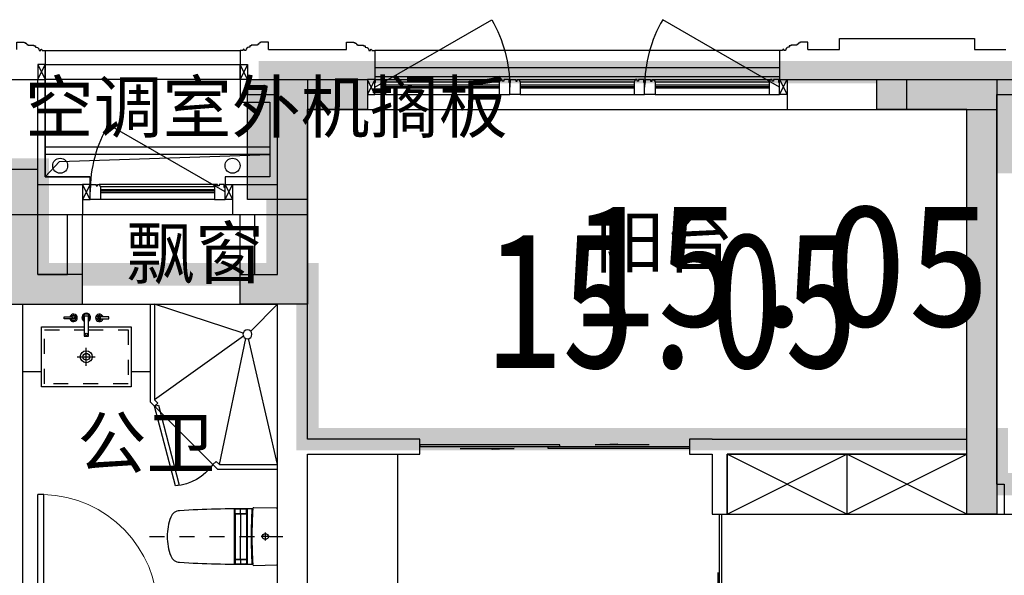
# Model space of a CAD drawing. Header units: millimetres. Extents: x 296296 to 297283, y 219875 to 220035.
# Tile 96 of 256: x 296762.27 to 296768.84, y 220020.58 to 220024.29. Entities that reach past the tile are written whole.
import ezdxf

# ---------------------------------------------------------------- set-up
doc = ezdxf.new("R2010")
doc.units = ezdxf.units.MM
doc.linetypes.add('-DASH', pattern=[0.35, 0.25, -0.1])
doc.linetypes.add('185洋房-边套（报建版）-旧规$0$洋房户型$0$DASH', pattern=[0.35, 0.25, -0.1])
doc.layers.add('$面积结果', color=7, linetype='Continuous')
doc.layers.add('面积-住宅半面积', color=1, linetype='Continuous')
doc.layers.add('面积-计容-住宅-0.5', color=1, linetype='Continuous', lineweight=0)
doc.layers.add('面积-计容-住宅-1', color=1, linetype='Continuous', lineweight=0)
doc.styles.add('dw', font='simhei.ttf')
doc.styles.get("Standard").update_dxf_attribs({"font": 'arial.ttf'})

# ---------------------------------------------------------------- blocks, each defined once
blk = doc.blocks.new('wy53eu64i765i57i78i')
for points in [[(957174.9, 192758.4), (957174.9, 191458.4), (956724.9, 191458.4), (956724.9, 191658.4), (956974.9, 191658.4), (956974.9, 192958.4), (957574.9, 192958.4), (957574.9, 192758.4)], [(961574.9, 192158.4), (961574.9, 192158.4), (961574.8, 190058.4), (961774.8, 190058.4), (961774.9, 192958.4), (960974.9, 192958.4), (960974.9, 192758.4), (961574.9, 192758.4)], [(955174.9, 192158.4), (955174.9, 191458.4), (955674.9, 191458.4), (955674.9, 191658.4), (955374.9, 191658.4), (955374.9, 192358.4), (954774.9, 192358.4), (954774.9, 192158.4)]]:
    blk.add_hatch(color=253).paths.add_polyline_path(points)
at = {"color": 253}
for points in [[(957174.9, 192758.4), (957174.9, 191458.4), (956724.9, 191458.4), (956724.9, 191658.4), (956974.9, 191658.4), (956974.9, 192958.4), (957574.9, 192958.4), (957574.9, 192758.4), (957174.9, 192758.4)], [(961774.9, 192958.4), (961774.9, 190058.4), (961574.9, 190058.4), (961574.9, 192758.4), (960974.9, 192758.4), (960974.9, 192958.4), (961774.9, 192958.4)], [(955174.9, 192158.4), (955174.9, 191458.4), (955674.9, 191458.4), (955674.9, 191658.4), (955374.9, 191658.4), (955374.9, 192358.4), (954774.9, 192358.4), (954774.9, 192158.4), (955174.9, 192158.4)]]:
    blk.add_lwpolyline(points, close=True, dxfattribs=at)
blk = doc.blocks.new('sayea5yuteaytuytrauyt')
h = blk.add_hatch()
h.set_pattern_fill('钢筋混凝土', color=253, scale=100)
h.set_pattern_definition([(45, (0, 0), (-176.776695, 176.776695), []), (50, (0, 0), (717.26018, -62.75213), [75, -825]), (355, (0, 0), (-138.75133, 752.19213), [60, -660]), (100.4514, (59.8, -5.2), (578.5094, 689.43954), [63.7402, -701.1421]), (46.1842, (0, 200), (1067.24105, -165.519), [112.5, -1237.5]), (96.6356, (88.9, 186.2), (934.6627, 974.1179), [95.6103, -1051.713]), (351.1842, (0, 200), (934.662, 974.1186), [90, -990]), (21, (100, 150), (596.90705, -402.6189), [75, -825]), (326, (100, 150), (243.31533, 725.15005), [60, -660]), (71.4514, (149.74, 116.45), (840.22263, 322.5305), [63.7402, -701.1421]), (37.5, (0, 0), (12.159855, 332.893854), [0, -652, 0, -670, 0, -662.5]), (7.5, (0, 0), (263.06954, 394.41171), [0, -382, 0, -637, 0, -252.5]), (327.5, (-223, 0), (533.822436, -22.55487), [0, -250, 0, -780, 0, -1035]), (317.5, (-323, 0), (583.18617, 100.10498), [0, -325, 0, -518, 0, -735])])
h.paths.add_polyline_path([(1007424.9, 89058.4), (1007424.9, 87258.4), (1007174.9, 87258.4), (1007174.9, 89058.4)])
h.paths.add_polyline_path([(1021574.9, 89058.4), (1021574.9, 87258.4), (1021324.9, 87258.4), (1021324.9, 89058.4)])
h.paths.add_polyline_path([(989374.9, 89058.4), (989374.9, 87258.4), (989124.9, 87258.4), (989124.9, 89058.4)])
h.paths.add_polyline_path([(1039624.9, 89058.4), (1039624.9, 87258.4), (1039374.9, 87258.4), (1039374.9, 89058.4)])
h.paths.add_polyline_path([(1014474.9, 87858.4), (1014474.9, 84858.4), (1014274.9, 84858.4), (1014274.9, 87858.4)])
h.paths.add_polyline_path([(1044574.9, 92958.4), (1044574.9, 91158.4), (1044374.9, 91158.4), (1044374.9, 92758.4), (1044074.9, 92758.4), (1044074.9, 92958.4)])
h.paths.add_polyline_path([(984374.9, 92758.4), (984374.9, 91158.4), (984174.9, 91158.4), (984174.9, 92958.4), (984674.9, 92958.4), (984674.9, 92758.4)])
h.paths.add_polyline_path([(1027974.9, 92758.4), (1027974.9, 91258.4), (1027774.9, 91258.4), (1027774.9, 92958.4), (1028324.9, 92958.4), (1028324.9, 92758.4)])
h.paths.add_polyline_path([(1000974.9, 92958.4), (1000974.9, 91258.4), (1000774.9, 91258.4), (1000774.9, 92758.4), (1000424.9, 92758.4), (1000424.9, 92958.4)])
h.paths.add_polyline_path([(1033174.9, 92958.4), (1033174.9, 91258.4), (1032974.9, 91258.4), (1032974.9, 92758.4), (1032624.9, 92758.4), (1032624.9, 92958.4)])
h.paths.add_polyline_path([(995774.9, 92758.4), (995774.9, 91258.4), (995574.9, 91258.4), (995574.9, 92958.4), (996124.9, 92958.4), (996124.9, 92758.4)])
h.paths.add_polyline_path([(1014874.9, 80258.4), (1014874.9, 80058.4), (1014274.9, 80058.4), (1014274.9, 81858.4), (1014474.9, 81858.4), (1014474.9, 80258.4)])
h.paths.add_polyline_path([(1046674.9, 92358.4), (1046674.9, 90658.4), (1046474.9, 90658.4), (1046474.9, 92158.4), (1046024.9, 92158.4), (1046024.9, 92358.4)])
h.paths.add_polyline_path([(982274.9, 92158.4), (982274.9, 90658.4), (982074.9, 90658.4), (982074.9, 92358.4), (982724.9, 92358.4), (982724.9, 92158.4)])
h.paths.add_polyline_path([(1042874.9, 80058.4), (1042874.9, 79458.4), (1042074.9, 79458.4), (1042074.9, 79658.4), (1042674.9, 79658.4), (1042674.9, 80258.4), (1043624.9, 80258.4), (1043624.9, 80058.4)])
h.paths.add_polyline_path([(1010674.9, 80058.4), (1010674.9, 79458.4), (1009874.9, 79458.4), (1009874.9, 79658.4), (1010474.9, 79658.4), (1010474.9, 80258.4), (1011424.9, 80258.4), (1011424.9, 80058.4)])
h.paths.add_polyline_path([(1018874.9, 79658.4), (1018874.9, 79458.4), (1018074.9, 79458.4), (1018074.9, 80058.4), (1017324.9, 80058.4), (1017324.9, 80258.4), (1018274.9, 80258.4), (1018274.9, 79658.4)])
h.paths.add_polyline_path([(986674.9, 79658.4), (986674.9, 79458.4), (985874.9, 79458.4), (985874.9, 80058.4), (985124.9, 80058.4), (985124.9, 80258.4), (986074.9, 80258.4), (986074.9, 79658.4)])
h.paths.add_polyline_path([(1016574.9, 92758.4), (1016574.9, 91158.4), (1016374.9, 91158.4), (1016374.9, 92158.4), (1016074.9, 92158.4), (1016074.9, 92358.4), (1016374.9, 92358.4), (1016374.9, 92958.4), (1016874.9, 92958.4), (1016874.9, 92758.4)])
h.paths.add_polyline_path([(1012374.9, 92158.4), (1012374.9, 91158.4), (1012174.9, 91158.4), (1012174.9, 92758.4), (1011874.9, 92758.4), (1011874.9, 92958.4), (1012374.9, 92958.4), (1012374.9, 92358.4), (1012674.9, 92358.4), (1012674.9, 92158.4)])
h.paths.add_polyline_path([(1031699.9, 87258.4), (1031699.9, 86658.4), (1029249.9, 86658.4), (1029249.9, 87258.4), (1029449.9, 87258.4), (1029449.9, 86858.4), (1031499.9, 86858.4), (1031499.9, 87258.4)])
h.paths.add_polyline_path([(999499.9, 87258.4), (999499.9, 86658.4), (997049.9, 86658.4), (997049.9, 87258.4), (997249.9, 87258.4), (997249.9, 86858.4), (999299.9, 86858.4), (999299.9, 87258.4)])
h.paths.add_polyline_path([(1029449.9, 89158.4), (1029449.9, 88743.4), (1029249.9, 88743.4), (1029249.9, 89358.4), (1031699.9, 89358.4), (1031699.9, 88743.4), (1031499.9, 88743.4), (1031499.9, 89158.4)])
h.paths.add_polyline_path([(999499.9, 89358.4), (999499.9, 88743.4), (999299.9, 88743.4), (999299.9, 89158.4), (997249.9, 89158.4), (997249.9, 88743.4), (997049.9, 88743.4), (997049.9, 89358.4)])
h.paths.add_polyline_path([(1026174.8, 92958.4), (1026174.8, 90058.4), (1025974.8, 90058.4), (1025974.8, 92758.4), (1025574.9, 92758.4), (1025574.9, 92958.4)])
h.paths.add_polyline_path([(1002774.9, 92758.4), (1002774.9, 90058.4), (1002574.9, 90058.4), (1002574.9, 92958.4), (1003174.9, 92958.4), (1003174.9, 92758.4)])
h.paths.add_polyline_path([(993974.9, 92958.4), (993974.9, 90058.4), (993774.9, 90058.4), (993774.9, 92758.4), (993374.9, 92758.4), (993374.9, 92958.4)])
h.paths.add_polyline_path([(1034974.9, 92758.4), (1034974.9, 90058.4), (1034774.9, 90058.4), (1034774.9, 92958.4), (1035374.9, 92958.4), (1035374.9, 92758.4)])
h.paths.add_polyline_path([(1046674.9, 83408.4), (1046674.9, 80058.4), (1046074.9, 80058.4), (1046074.9, 80258.4), (1046474.9, 80258.4), (1046474.9, 83408.4)])
h.paths.add_polyline_path([(982674.9, 80258.4), (982674.9, 80058.4), (982074.9, 80058.4), (982074.9, 83408.4), (982274.9, 83408.4), (982274.9, 80258.4)])
h.paths.add_polyline_path([(1001674.9, 89358.4), (1001674.9, 86658.4), (1001474.9, 86658.4), (1001474.9, 89158.4), (1000774.9, 89158.4), (1000774.9, 89358.4)])
h.paths.add_polyline_path([(1027274.9, 89158.4), (1027274.9, 86658.4), (1027074.9, 86658.4), (1027074.9, 89358.4), (1027974.9, 89358.4), (1027974.9, 89158.4)])
h.paths.add_polyline_path([(995074.9, 89158.4), (995074.9, 86658.4), (994874.9, 86658.4), (994874.9, 89358.4), (995774.9, 89358.4), (995774.9, 89158.4)])
h.paths.add_polyline_path([(1033874.9, 89358.4), (1033874.9, 86658.4), (1033674.9, 86658.4), (1033674.9, 89158.4), (1032974.9, 89158.4), (1032974.9, 89358.4)])
h.paths.add_polyline_path([(989374.9, 92958.4), (989374.9, 92158.4), (988974.9, 92158.4), (988974.9, 92958.4)])
h.paths.add_polyline_path([(1007574.9, 92958.4), (1007574.9, 92158.4), (1007174.9, 92158.4), (1007174.9, 92958.4)])
h.paths.add_polyline_path([(995074.9, 79658.4), (995074.9, 79258.4), (994374.9, 79258.4), (994374.9, 79658.4)])
h.paths.add_polyline_path([(1002174.9, 79658.4), (1002174.9, 79258.4), (1001474.9, 79258.4), (1001474.9, 79658.4)])
h.paths.add_polyline_path([(1027274.9, 79658.4), (1027274.9, 79258.4), (1026574.9, 79258.4), (1026574.9, 79658.4)])
h.paths.add_polyline_path([(1034374.9, 79658.4), (1034374.9, 79258.4), (1033674.9, 79258.4), (1033674.9, 79658.4)])
h.paths.add_polyline_path([(1039774.9, 92958.4), (1039774.9, 92158.4), (1039374.9, 92158.4), (1039374.9, 92958.4)])
h.paths.add_polyline_path([(1021574.9, 92958.4), (1021574.9, 92158.4), (1021174.9, 92158.4), (1021174.9, 92958.4)])
at = {"color": 253}
for points in [[(989374.9, 92958.4), (989374.9, 92158.4), (988974.9, 92158.4), (988974.9, 92958.4), (989374.9, 92958.4)], [(993974.9, 92958.4), (993974.9, 90058.4), (993774.9, 90058.4), (993774.9, 92758.4), (993374.9, 92758.4), (993374.9, 92958.4), (993974.9, 92958.4)]]:
    blk.add_lwpolyline(points, close=True, dxfattribs=at)
blk = doc.blocks.new('4uyh5uj6kj67j75rykjtuk7tsik76ykj')
at = {"color": 253}
for s, p in [('空调室外机搁板', (812487.6, 434606.4)), ('阳台', (816295.6, 433705.5)), ('飘窗', (813164.5, 433632.5)), ('公卫', (812839.5, 432366.1))]:
    blk.add_text(s, height=337.59, dxfattribs=at).set_placement(p)
blk = doc.blocks.new('*U1122')
at = {"color": 253}
for p, q in [((850, 0), (0, 0)), ((0, -1100), (0, 0)), ((0, 0), (178.8, -178.8)), ((229, -192.5), (820, 0)), ((820, 0), (820, -637.6)), ((850, 0), (850, -650)), ((0, -1070), (192.5, -229)), ((387.6, -1070), (212, -227.5)), ((227.5, -212), (820, -637.6)), ((850, -650), (400, -1100)), ((820, -637.6), (798.2, -659.3)), ((798.2, -659.3), (819.5, -680.5)), ((409.3, -1048.2), (387.6, -1070)), ((409.3, -1048.2), (430.5, -1069.5)), ((387.6, -1070), (0, -1070)), ((400, -1100), (0, -1100))]:
    blk.add_line(p, q, dxfattribs=at)
blk.add_lwpolyline([(680.4, -1212.7), (819.5, -680.5), (794.9, -674.1), (655.9, -1206.3)], close=True, dxfattribs=at)
blk.add_circle((200, -200), 30, dxfattribs=at)
blk.add_arc((711, -869.7), 344.4, 215.45977, 264.8972, dxfattribs=at)
blk = doc.blocks.new('*U1125')
at = {"color": 253}
for p, q in [((424.5, -409.9), (424.5, -289.9)), ((364.5, -349.9), (484.5, -349.9))]:
    blk.add_line(p, q, dxfattribs=at)
for points in [[(124.5, -450), (0, -450), (0, 0), (850, 0), (850, -450), (724.5, -450)], [(438, -149.9), (724.5, -149.9), (724.5, -549.9), (124.5, -549.9), (124.5, -149.9), (410.1, -149.9)]]:
    blk.add_lwpolyline(points, dxfattribs=at)
for points in [[(276.2, -84.4), (345.1, -84.4), (345.1, -96.7), (276.2, -96.7)], [(438, -213.3), (438, -78.4), (410.1, -78.4), (410.1, -213.3)], [(574.4, -84.4), (505.4, -84.4), (505.4, -96.7), (574.4, -96.7)]]:
    blk.add_lwpolyline(points, close=True, dxfattribs=at)
at = {"color": 253, "linetype": '185洋房-边套（报建版）-旧规$0$洋房户型$0$DASH', "ltscale": 0.2}
blk.add_lwpolyline([(438, -169.9), (704.5, -169.9), (704.5, -529.9), (144.5, -529.9), (144.5, -169.9), (410.1, -169.9)], dxfattribs=at)
at = {"color": 253}
for centre, radius in [((339, -90.5), 6.17), ((511.6, -90.5), 6.17), ((424.6, -201.3), 7.98), ((424.5, -349.9), 40), ((424.5, -349.9), 22.5)]:
    blk.add_circle(centre, radius, dxfattribs=at)
for centre, radius, start, end in [((339, -90.5), 25.4, 194.04861, 165.95139), ((424.3, -88.5), 29.3, 297.98036, 241.03654), ((424.3, -88.5), 23.8, 305.27895, 233.40712), ((511.6, -90.5), 25.4, 14.04861, 345.95139), ((339, -90.5), 16.6, 201.79862, 158.20138), ((511.6, -90.5), 16.6, 21.79862, 338.20138)]:
    blk.add_arc(centre, radius, start, end, dxfattribs=at)
blk = doc.blocks.new('185洋房-边套（报建版）-旧规$0$洋房户型$0$13c')
at = {"color": 253, "linetype": '185洋房-边套（报建版）-旧规$0$洋房户型$0$DASH'}
for p, q in [((89521.2, 114521), (89521.2, 115411.4)), ((89548.8, 115294.1), (89493.5, 115294.1)), ((89548.8, 115294.1), (89493.5, 115294.1))]:
    blk.add_line(p, q, dxfattribs=at)
at = {"color": 253}
for p, q in [((89521.2, 115321.8), (89521.2, 115266.5)), ((89706, 115173.6), (89335.9, 115173.6)), ((89366.1, 115126.9), (89339.8, 115126.9)), ((89364.8, 115169), (89342.8, 115169)), ((89367.8, 115094.3), (89367.8, 115166)), ((89369.9, 115094.3), (89369.9, 115166)), ((89372.1, 115126.9), (89521.4, 115126.9)), ((89372.9, 115169), (89669.5, 115169)), ((89670.3, 115126.9), (89521, 115126.9)), ((89672.5, 115094.3), (89672.5, 115166)), ((89674.6, 115094.3), (89674.6, 115166)), ((89676.3, 115126.9), (89702.6, 115126.9)), ((89677.6, 115169), (89699.6, 115169)), ((89364.8, 115091.3), (89340.9, 115091.3)), ((89701.5, 115088.8), (89340.9, 115088.8)), ((89372.9, 115091.3), (89669.5, 115091.3)), ((89677.6, 115091.3), (89701.5, 115091.3)), ((89521.2, 114639.6), (89521.2, 114639.6))]:
    blk.add_line(p, q, dxfattribs=at)
at = {"color": 253, "elevation": 0}
blk.add_lwpolyline([(89338.1, 115374.6, 0.40958), (89331.1, 115367.7), (89328.7, 115216.4, 0.340858), (89333.9, 115209.5, -0.338866), (89336.1, 115206.6, 0.016661), (89349, 114721.8, 0.297651), (89392.4, 114662.3, 0.100336), (89521.2, 114639.6, 0.100336), (89650, 114662.3, 0.297651), (89693.3, 114721.8, 0.016103), (89705.8, 115206.4, -0.353394), (89708.2, 115209.4, 0.356819), (89713.7, 115216.4), (89711.3, 115367.7, 0.409594), (89704.3, 115374.6)], format="xyb", close=True, dxfattribs=at)
at = {"color": 253}
blk.add_circle((89521.2, 115294.1), 20, dxfattribs=at)
for centre, radius, start, end in [((89518.9, 118504.5), 3305.4, 266.82925, 270.04022), ((89518.9, 118509.5), 3305.4, 266.82985, 270.04022), ((89523.6, 118512.5), 3308.4, 269.95843, 273.15705), ((89523.6, 118507.6), 3308.4, 269.95843, 273.15762), ((94520.5, 114992.6), 5183.6, 178.08199, 178.90255), ((89342.8, 115166), 3, 90, 178.08199), ((89364.8, 115166), 3, 0, 90), ((89372.9, 115166), 3, 90, 180), ((89669.5, 115166), 3, 359.9972, 89.9972), ((89677.6, 115166), 3, 89.9972, 179.9972), ((89699.6, 115166), 3, 1.91521, 89.9972), ((84521.9, 114992.9), 5183.6, 1.09465, 1.91521), ((89340.9, 115094.3), 3, 178.87567, 270), ((89340.9, 115091.8), 3, 178.90255, 269.99831), ((89364.8, 115094.3), 3, 270, 0), ((89372.9, 115094.3), 3, 180, 270), ((89669.5, 115094.3), 3, 269.9972, 359.9972), ((89677.6, 115094.3), 3, 179.9972, 269.9972), ((89701.5, 115094.3), 3, 269.9972, 1.12153), ((89701.5, 115091.8), 3, 269.99889, 1.09465)]:
    blk.add_arc(centre, radius, start, end, dxfattribs=at)
blk = doc.blocks.new('*U1139')
at = {"color": 253}
for p, q in [((800, 150), (-800, 150)), ((-800, 150), (-800, -250)), ((-800, -250), (0, 150)), ((0, -250), (-800, 150)), ((0, 150), (0, -250)), ((0, 150), (0, -250)), ((0, -250), (800, 150)), ((800, -250), (0, 150)), ((800, -250), (800, 150)), ((-800, -250), (800, -250))]:
    blk.add_line(p, q, dxfattribs=at)
blk = doc.blocks.new('185洋房-边套（报建版）-旧规$0$185洋房-边套（报建版）$0$洋房户型$0$$DORLIB2D$00000131')
at = {"color": 253, "lineweight": -2}
for p, q in [((0.15, 0.125), (0.2319, 0.1973)), ((0.2319, 0.1973), (0.2319, 0.125)), ((-0.5, 0.125), (-0.5, 0)), ((0.0192, 0.125), (-0.5, 0.125)), ((0.0192, 0), (0.0192, 0.125)), ((0.35, 0.125), (0.15, 0.125)), ((-0.5, 0), (0.0192, 0)), ((-0.024, 0), (0.5, 0)), ((-0.024, -0.125), (-0.024, 0)), ((0.5, 0), (0.5, -0.125)), ((-0.35, -0.125), (-0.15, -0.125)), ((-0.2319, -0.1973), (-0.2319, -0.125)), ((-0.15, -0.125), (-0.2319, -0.1973)), ((0.5, -0.125), (-0.024, -0.125))]:
    blk.add_line(p, q, dxfattribs=at)
blk = doc.blocks.new('185洋房-边套（报建版）-旧规$0$洋房户型$0$$DorLib2D$00000001')
at = {"color": 253}
for p, q in [((0.45, 0.975), (0.5, 0.975)), ((0.45, 0), (0.45, 0.975)), ((0.5, 0), (0.5, 0.975)), ((0.5, 0), (0.45, 0))]:
    blk.add_line(p, q, dxfattribs=at)
at = {"color": 253, "lineweight": 13}
blk.add_arc((0.475, 0), 0.975, 91.46928, 180, dxfattribs=at)
blk = doc.blocks.new('185洋房-边套（报建版）-旧规')
at = {"color": 253, "linetype": 'Continuous'}
for p, q in [((11600, 11000), (11600, 13200)), ((11600, 13200), (11800, 13200)), ((11800, 11000), (11800, 13200)), ((5200, 12500), (5400, 12500)), ((5400, 12100), (5400, 12500)), ((5600, 12100), (5600, 12500)), ((5600, 12500), (5700, 12500)), ((5700, 11900), (5700, 12500)), ((6750, 11900), (6750, 12500)), ((6750, 12500), (6850, 12500)), ((6850, 12100), (6850, 12500)), ((7000, 12100), (7000, 12500)), ((7000, 12500), (7200, 12500)), ((7200, 12000), (7200, 12500)), ((5400, 12100), (5600, 12100)), ((6850, 12100), (7000, 12100)), ((7200, 11000), (7200, 12000)), ((5300, 9900), (5300, 11900)), ((5300, 11900), (5400, 11900)), ((5400, 11900), (5700, 11900)), ((5400, 11900), (5400, 11900)), ((6750, 11900), (7000, 11900)), ((7000, 11000), (7000, 11900)), ((7000, 9900), (7000, 11000)), ((7950, 11000), (7200, 11000)), ((7950, 10900), (7950, 11000)), ((9900, 11000), (9750, 11000)), ((9750, 11000), (9750, 10900)), ((9900, 11000), (11600, 11000)), ((11800, 10700), (11800, 11000)), ((7200, 10900), (7950, 10900)), ((7200, 9800), (7200, 10900)), ((9750, 10900), (9900, 10900)), ((9900, 10900), (9900, 10500)), ((10000, 10500), (10000, 10900)), ((10000, 10900), (11600, 10900)), ((11600, 10500), (11600, 10900)), ((11800, 10700), (11850, 10700)), ((11850, 10700), (11850, 10500)), ((9900, 10500), (10000, 10500)), ((11600, 10500), (11850, 10500))]:
    blk.add_line(p, q, dxfattribs=at)
at = {"color": 253}
for points in [[(5450, 13400), (5450, 12750), (5750, 12750), (5750, 12700)], [(6750, 13400), (6750, 13250), (6950, 13250), (6950, 12750), (6650, 12750), (6650, 12700)], [(6950, 12950), (5450, 12950)], [(5450, 12750), (5546.2, 12854.2), (6950, 12900)], [(6950, 12900), (5450, 12900)], [(5500, 11900), (6800, 11900)], [(11850, 10500), (12750, 10500)]]:
    blk.add_lwpolyline(points, dxfattribs=at)
blk.add_lwpolyline([(9900, 7900), (9900, 7300), (7200, 7300), (7200, 10900), (7800, 10900), (7800, 7900)], close=True, dxfattribs=at)
for centre in [(5550, 12825), (6700, 12825)]:
    blk.add_circle(centre, 50, dxfattribs=at)
at = {"color": 253, "extrusion": (0, 0, -1), "xscale": -1, "zscale": -1}
blk.add_blockref('*U1125', (-5300, 11900), dxfattribs=at)
at = {"color": 253, "extrusion": (0, 0, -1), "zscale": -1, "rotation": 1.6692845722e-06}
blk.add_blockref('*U1122', (-7000, 11900), dxfattribs=at)
at = {"color": 253, "zscale": 100}
for name, p, xscale, yscale, rotation in [('185洋房-边套（报建版）-旧规$0$185洋房-边套（报建版）$0$洋房户型$0$$DORLIB2D$00000131', (8850, 10950), 1800, 100, 359.999999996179), ('185洋房-边套（报建版）-旧规$0$洋房户型$0$$DorLib2D$00000001', (5800, 9850), -800, 800, 1.1681951e-09), ('185洋房-边套（报建版）-旧规$0$185洋房-边套（报建版）$0$洋房户型$0$$DORLIB2D$00000131', (9950, 9200), 2600, 100, 90)]:
    blk.add_blockref(name, p, dxfattribs=dict(at, xscale=xscale, yscale=yscale, rotation=rotation))
at = {"color": 253}
blk.add_blockref('*U1139', (10800, 10750), dxfattribs=at)
at = {"color": 253, "rotation": 269.9999983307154}
blk.add_blockref('185洋房-边套（报建版）-旧规$0$洋房户型$0$13c', (-108374.6, 99871.2), dxfattribs=at)
blk = doc.blocks.new('*U1473')
at = {"color": 253}
for points in [[(31332.7, 9049.6), (31332.7, 8999.6), (31382.7, 8999.6), (31382.7, 9002.6), (31389.7, 9002.6), (31389.7, 9005.6), (31392.7, 9005.6, 0.414214), (31399.7, 9012.6), (31399.7, 9015.6), (31406.7, 9015.6), (31406.7, 9018.6), (31447.7, 9018.6), (31447.7, 9023.6), (31457.7, 9023.6), (31457.7, 9033.6), (31462.7, 9033.6, 0.403991), (31482.7, 9054.6), (31492.7, 9054.6), (31492.7, 9052.1, 1), (31502.7, 9052.1), (31502.7, 9054.6), (31522.7, 9054.6), (31522.7, 9249.6)], [(33012.7, 9049.6), (33012.7, 8999.6), (32962.7, 8999.6), (32962.7, 9002.6), (32955.7, 9002.6), (32955.7, 9005.6), (32952.7, 9005.6, -0.414214), (32945.7, 9012.6), (32945.7, 9015.6), (32938.7, 9015.6), (32938.7, 9018.6), (32897.7, 9018.6), (32897.7, 9023.6), (32887.7, 9023.6), (32887.7, 9033.6), (32882.7, 9033.6, -0.403991), (32862.7, 9054.6), (32852.7, 9054.6), (32852.7, 9052.1, -1), (32842.7, 9052.1), (32842.7, 9054.6), (32822.7, 9054.6), (32822.7, 9249.6)]]:
    blk.add_lwpolyline(points, format="xyb", dxfattribs=at)
blk.add_lwpolyline([(32822.7, 9054.6), (31522.7, 9054.6)], dxfattribs=at)
blk = doc.blocks.new('*U1474')
at = {"color": 253}
for points in [[(31332.7, 9049.6), (31332.7, 8999.6), (31382.7, 8999.6), (31382.7, 9002.6), (31389.7, 9002.6), (31389.7, 9005.6), (31392.7, 9005.6, 0.414214), (31399.7, 9012.6), (31399.7, 9015.6), (31406.7, 9015.6), (31406.7, 9018.6), (31447.7, 9018.6), (31447.7, 9023.6), (31457.7, 9023.6), (31457.7, 9033.6), (31462.7, 9033.6, 0.403991), (31482.7, 9054.6), (31492.7, 9054.6), (31492.7, 9052.1, 1), (31502.7, 9052.1), (31502.7, 9054.6), (31522.7, 9054.6), (31522.7, 9249.6)], [(34412.7, 9049.6), (34412.7, 8999.6), (34362.7, 8999.6), (34362.7, 9002.6), (34355.7, 9002.6), (34355.7, 9005.6), (34352.7, 9005.6, -0.414214), (34345.7, 9012.6), (34345.7, 9015.6), (34338.7, 9015.6), (34338.7, 9018.6), (34297.7, 9018.6), (34297.7, 9023.6), (34287.7, 9023.6), (34287.7, 9033.6), (34282.7, 9033.6, -0.403991), (34262.7, 9054.6), (34252.7, 9054.6), (34252.7, 9052.1, -1), (34242.7, 9052.1), (34242.7, 9054.6), (34222.7, 9054.6), (34222.7, 9249.6)]]:
    blk.add_lwpolyline(points, format="xyb", dxfattribs=at)
blk.add_lwpolyline([(34222.7, 9054.6), (31522.7, 9054.6)], dxfattribs=at)
blk = doc.blocks.new('*U1476')
at = {"color": 253}
for points in [[(7970, 815), (7970, 900), (7900, 900), (7900, 820), (7905, 820), (7905, 800), (7940, 800), (7940, 810), (7950, 810), (7950, 800), (7960, 800)], [(8730, 815), (8730, 900), (8800, 900), (8800, 820), (8795, 820), (8795, 800), (8760, 800), (8760, 810), (8750, 810), (8750, 800), (8740, 800)]]:
    blk.add_lwpolyline(points, close=True, dxfattribs=at)
for points in [[(7970, 900), (8730, 900)], [(7970, 855), (8730, 855)], [(7960, 800), (8740, 800)], [(7970, 845), (8730, 845)], [(7970, 835), (8730, 835)], [(7970, 815), (8730, 815)]]:
    blk.add_lwpolyline(points, dxfattribs=at)
blk = doc.blocks.new('185标准层外包-边-报建版$0$seyesryhertyheryetrye')
at = {"color": 253}
blk.add_lwpolyline([(22072.7, 23949.6), (22022.7, 23949.6), (22022.7, 23849.6), (22072.7, 23849.6)], close=True, dxfattribs=at)
for points in [[(22022.7, 23849.6), (22072.7, 23949.6)], [(22022.7, 23949.6), (22072.7, 23849.6)]]:
    blk.add_lwpolyline(points, dxfattribs=at)
blk = doc.blocks.new('185标准层外包-边-报建版')
at = {"color": 253, "linetype": 'Continuous'}
for p, q in [((21272.7, 23849.6), (22022.7, 23849.6)), ((22022.7, 23149.6), (22022.7, 23849.6)), ((23422.7, 23849.6), (23722.7, 23849.6)), ((23422.7, 23849.6), (23422.7, 23749.6)), ((23722.7, 23849.6), (24222.7, 23849.6)), ((24222.7, 23849.6), (24222.7, 23649.6)), ((27022.7, 23849.6), (28422.7, 23849.6)), ((27022.7, 23849.6), (27022.7, 23649.6)), ((28422.7, 23849.6), (28622.7, 23849.6)), ((23422.7, 23749.6), (23622.7, 23749.6)), ((23622.7, 23149.6), (23622.7, 23749.6)), ((28422.7, 23649.6), (28422.7, 23749.6)), ((28422.7, 23749.6), (28622.7, 23749.6)), ((23822.7, 22949.6), (23822.7, 23649.6)), ((23822.7, 23649.6), (24222.7, 23649.6)), ((27022.7, 23649.6), (28422.7, 23649.6)), ((22022.7, 23149.6), (22322.7, 23149.6)), ((22322.7, 23149.6), (22322.7, 22949.6)), ((23322.7, 23149.6), (23622.7, 23149.6)), ((23322.7, 23149.6), (23322.7, 22949.6)), ((21822.7, 22949.6), (22322.7, 22949.6)), ((23322.7, 22949.6), (23822.7, 22949.6))]:
    blk.add_line(p, q, dxfattribs=at)
at = {"color": 253}
for points in [[(24272.7, 23799.6), (25052.1, 24249.6, -0.131652), (25172.7, 23799.6)], [(26972.7, 23799.6), (26193.3, 24249.6, 0.131652), (26072.7, 23799.6)], [(23272.7, 23099.6), (22493.3, 23549.6, 0.131652), (22372.7, 23099.6)]]:
    blk.add_lwpolyline(points, format="xyb", dxfattribs=at)
for points in [[(27162.7, 24049.6), (27372.7, 24049.6), (27372.7, 24124.6), (28272.7, 24124.6), (28272.7, 24049.6), (28482.7, 24049.6)], [(23562.7, 24049.6), (24082.7, 24049.6)], [(24272.7, 23929.6), (26972.7, 23929.6)], [(22372.7, 23149.6), (22372.7, 23199.6), (22072.7, 23199.6), (22072.7, 23849.6)], [(24272.7, 23869.6), (26972.7, 23869.6)], [(24222.7, 23649.6), (27022.7, 23649.6)], [(22322.7, 22949.6), (23322.7, 22949.6)]]:
    blk.add_lwpolyline(points, dxfattribs=at)
blk.add_lwpolyline([(22072.7, 23949.6), (23372.7, 23949.6), (23372.7, 23849.6), (22072.7, 23849.6)], close=True, dxfattribs=at)
at = {"color": 253, "rotation": 180}
for name, p in [('*U1473', (54895.4, 33099.2)), ('185标准层外包-边-报建版$0$seyesryhertyheryetrye', (46295.4, 47699.2)), ('185标准层外包-边-报建版$0$seyesryhertyheryetrye', (44395.4, 46999.2)), ('*U1476', (31172.7, 23949.6))]:
    blk.add_blockref(name, p, dxfattribs=at)
at = {"color": 253, "xscale": -1, "rotation": 180}
for name, p in [('*U1474', (-7250, 33099.2)), ('*U1476', (16372.7, 24649.6)), ('*U1476', (17272.7, 24649.6)), ('*U1476', (18172.7, 24649.6)), ('185标准层外包-边-报建版$0$seyesryhertyheryetrye', (4950, 47699.2)), ('185标准层外包-边-报建版$0$seyesryhertyheryetrye', (1250, 46999.2))]:
    blk.add_blockref(name, p, dxfattribs=at)
at = {"color": 253}
blk.add_blockref('185标准层外包-边-报建版$0$seyesryhertyheryetrye', (0, 0), dxfattribs=at)
at = {"color": 253, "xscale": -1}
blk.add_blockref('185标准层外包-边-报建版$0$seyesryhertyheryetrye', (45445.4, 0), dxfattribs=at)

msp = doc.modelspace()

# ---------------------------------------------------------------- block references
at = {"xscale": 0.001, "yscale": 0.001, "zscale": 0.001}
for name, p in [('wy53eu64i765i57i78i', (295807.0136, 219830.9301)), ('sayea5yuteaytuytrauyt', (295774.8136, 219930.9301)), ('4uyh5uj6kj67j75rykjtuk7tsik76ykj', (295949.8136, 219588.9301))]:
    msp.add_blockref(name, p, dxfattribs=at)

# ---------------------------------------------------------------- next in the draw order: block references
msp.add_blockref('185洋房-边套（报建版）-旧规', (296756.9885, 220010.4885), dxfattribs=at)

# ---------------------------------------------------------------- next in the draw order: linework, layer by layer
at = {"layer": '面积-计容-住宅-0.5', "color": 1, "linetype": '-DASH', "const_width": 0.15}
msp.add_lwpolyline([(296768.8384, 220023.3385), (296768.8385, 220023.3385), (296770.3885, 220023.3385), (296770.3885, 220021.1885), (296768.7884, 220021.1885), (296768.7884, 220021.4885), (296764.1885, 220021.4885), (296764.1885, 220022.5885), (296763.9885, 220022.5885), (296763.9885, 220023.1885), (296763.9385, 220023.1885), (296763.9385, 220023.9385), (296768.8385, 220023.9385), (296768.8385, 220023.3385), (296768.8384, 220023.3385)], dxfattribs=at)
at = {"layer": '面积-计容-住宅-1', "const_width": 0.15}
msp.add_lwpolyline([(296768.7884, 220021.4885), (296764.1885, 220021.4885), (296764.1885, 220022.5885), (296762.3885, 220022.5885), (296762.3885, 220023.2885), (296758.9885, 220023.2885), (296758.9885, 220022.6885), (296757.4885, 220022.6885), (296757.4885, 220014.9885), (296756.8385, 220014.9885), (296756.8385, 220011.5885), (296760.6885, 220011.5885), (296760.6885, 220010.9885), (296764.1885, 220010.9885), (296764.1885, 220012.7385), (296769.6885, 220012.7385), (296769.6885, 220012.7385), (296773.0885, 220012.7385), (296773.0885, 220017.6885), (296769.7885, 220017.6885), (296769.7885, 220020.1885), (296770.4885, 220020.1885), (296770.4885, 220021.1885), (296768.7884, 220021.1885)], close=True, dxfattribs=at)

# ---------------------------------------------------------------- next in the draw order: block references
at = {"xscale": 0.001, "yscale": 0.001, "zscale": 0.001}
msp.add_blockref('185标准层外包-边-报建版', (296740.3658, 220000.0389), dxfattribs=at)

# ---------------------------------------------------------------- next in the draw order: texts
at = {"layer": '$面积结果', "color": 1, "style": 'dw'}
msp.add_text('15.05', height=0.82066, dxfattribs=at).set_placement((296765.9574, 220022.2408))
at = {"layer": '面积-住宅半面积', "color": 1, "style": 'dw', "width": 0.8}
msp.add_text('15.05', height=0.91, dxfattribs=at).set_placement((296765.3873, 220021.9644))

doc.saveas('drawing.dxf')
